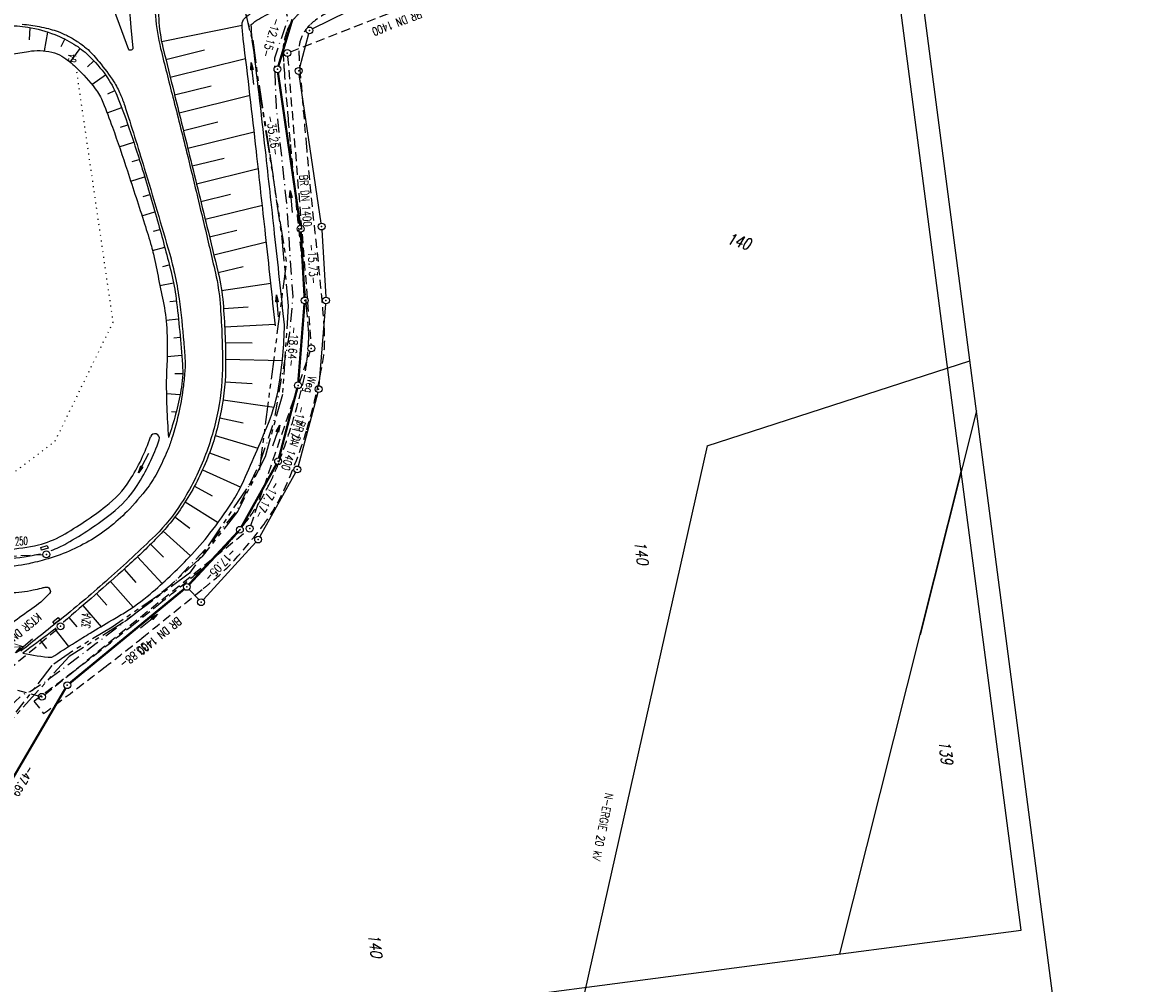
# Model space of a CAD drawing. Extents: x 446005 to 446745, y 447032 to 448234.
# Tile 97 of 127: x 446497 to 446745, y 447280 to 447490. Entities that reach past the tile are written whole.
import ezdxf
from ezdxf.enums import TextEntityAlignment as Align

# ---------------------------------------------------------------- set-up
doc = ezdxf.new("R2010")
doc.units = 0
doc.header["$LTSCALE"] = 2
doc.header["$MEASUREMENT"] = 0
for name, pattern in [('AUSGEZOGEN', [0]), ('BAB-FM2', [2.6, 1.5, -0.5, 0.1, -0.5]), ('GESTRICH-X2', [1.5, 1, -0.5]), ('PHANTOMX2', [5, 2.5, -0.5, 0.5, -0.5, 0.5, -0.5]), ('PUNKTX2_STR', [0.6, 0.1, -0.5])]:
    doc.linetypes.add(name, pattern=pattern)
doc.layers.get('0').update_dxf_attribs({"linetype": 'AUSGEZOGEN'})
for name, color, linetype in [('200-ABSTAND', 8, 'AUSGEZOGEN'), ('200-FLSTNR', 8, 'AUSGEZOGEN'), ('200-GRENZL', 8, 'AUSGEZOGEN'), ('200-GRENZL-BAB', 7, 'AUSGEZOGEN'), ('200-GRENZP', 8, 'AUSGEZOGEN'), ('200-GRENZP-BAB', 7, 'AUSGEZOGEN'), ('200a-FLSTNR', 8, 'AUSGEZOGEN'), ('200a-GRENZL', 8, 'AUSGEZOGEN'), ('201-FLSTNR', 8, 'AUSGEZOGEN'), ('201-GRENZL-BAB', 7, 'AUSGEZOGEN'), ('ANMERKUNG', 7, 'CONTINUOUS'), ('BAB_FM', 5, 'BAB-FM2'), ('BOESCHG', 250, 'AUSGEZOGEN'), ('DURCHL', 200, 'GESTRICH-X2'), ('FBRTOP', 250, 'AUSGEZOGEN'), ('KANAL', 7, 'GESTRICH-X2'), ('Lichtwellenleiter COLT', 46, 'PHANTOMX2'), ('Lichtwellenleiter GLH', 46, 'PHANTOMX2'), ('MULDE', 250, 'AUSGEZOGEN'), ('NUTZUNG', 8, 'PUNKTX2_STR'), ('PFEIL', 7, 'CONTINUOUS'), ('PFEILTOP', 200, 'AUSGEZOGEN'), ('RAHMEN', 7, 'AUSGEZOGEN'), ('SCHSYMBOL', 200, 'AUSGEZOGEN'), ('STROMLTG', 4, 'AUSGEZOGEN'), ('TEXTO', 4, 'CONTINUOUS'), ('WEG', 250, 'GESTRICH-X2')]:
    doc.layers.add(name, color=color, linetype=linetype)
doc.styles.add('ROMANS', font='romans.shx', dxfattribs={"width": 0.8})

# ---------------------------------------------------------------- blocks, each defined once
blk = doc.blocks.new('GST')
at = {"color": 0}
blk.add_circle((0, 0), 0.75, dxfattribs=at)
blk.add_point((0, 0), dxfattribs=at)
blk = doc.blocks.new('13')
blk.add_lwpolyline([(0.76, 1.22), (-0.75, 1.22), (-0.75, 1.8), (0.76, 1.8)], close=True)
at = {"rotation": 180}
blk.add_blockref('GST', (0, 0), dxfattribs=at)
blk = doc.blocks.new('10')
blk.add_blockref('GST', (0, 0))
blk = doc.blocks.new('PFEIL2')
at = {"color": 0}
for p, q in [((0.88, 0), (-2.4, -0.01)), ((0.88, -0.27), (0.88, 0.28)), ((0.88, 0.28), (2.43, 0.01)), ((0.91, 0.27), (0.88, 0.26)), ((0.97, 0.26), (0.88, 0.25)), ((1.02, 0.25), (0.88, 0.23)), ((1.07, 0.24), (0.88, 0.21)), ((1.13, 0.23), (0.88, 0.19)), ((1.18, 0.22), (0.88, 0.17)), ((1.24, 0.21), (0.88, 0.15)), ((1.29, 0.21), (0.88, 0.14)), ((1.34, 0.2), (0.88, 0.12)), ((1.4, 0.19), (0.88, 0.1)), ((1.45, 0.18), (0.88, 0.08)), ((1.51, 0.17), (0.88, 0.06)), ((1.56, 0.16), (0.88, 0.04)), ((1.61, 0.15), (0.88, 0.02)), ((1.67, 0.14), (0.88, 0.01)), ((1.72, 0.13), (0.88, -0.01)), ((1.78, 0.12), (0.88, -0.03)), ((1.83, 0.11), (0.88, -0.05)), ((1.88, 0.1), (0.88, -0.07)), ((1.94, 0.09), (0.88, -0.09)), ((2.05, 0.08), (0.88, -0.12)), ((1.99, 0.08), (0.88, -0.11)), ((2.1, 0.07), (0.88, -0.14)), ((2.15, 0.06), (0.88, -0.16)), ((2.21, 0.05), (0.88, -0.18)), ((2.26, 0.04), (0.88, -0.2)), ((2.32, 0.03), (0.88, -0.22)), ((2.37, 0.02), (0.88, -0.23)), ((2.42, 0.01), (0.88, -0.25)), ((2.43, 0.01), (0.88, -0.27))]:
    blk.add_line(p, q, dxfattribs=at)

msp = doc.modelspace()

# ---------------------------------------------------------------- linework, layer by layer
msp.add_line((446744.56, 447108.75), (446597.44, 448234.17))
at = {"layer": '200-GRENZL'}
for p, q in [((446568.1, 447492.48), (446560.49, 447488.76)), ((446559.63, 447487.7), (446557.65, 447480.28)), ((446562.37, 447446.27), (446557.57, 447478.82)), ((446562.52, 447444.78), (446563.38, 447430.09)), ((446563.36, 447428.59), (446561.88, 447410.7)), ((446561.63, 447409.22), (446557.34, 447393.09)), ((446556.78, 447391.71), (446548.95, 447377.68)), ((446675.92, 447286.35), (446702.49, 447391.96)), ((446548.07, 447376.48), (446536.59, 447363.88)), ((446535.57, 447363.88), (446533.48, 447366.13))]:
    msp.add_line(p, q, dxfattribs=at)
at = {"layer": '200-GRENZL-BAB', "const_width": 0.5, "flags": 128}
for points in [[(446553.02, 447480.66), (446556.08, 447490.86)], [(446557.78, 447445.79), (446552.92, 447479.2)], [(446558.74, 447430.1), (446557.93, 447444.3)], [(446557.37, 447411.52), (446558.72, 447428.6)], [(446553.14, 447394.89), (446557.12, 447410.04)], [(446544.95, 447379.82), (446552.58, 447393.5)], [(446533.48, 447367.23), (446544.07, 447378.62)], [(446507.38, 447345.64), (446532.39, 447366.2)], [(446483.09, 447304.65), (446506.42, 447344.51)]]:
    msp.add_lwpolyline(points, dxfattribs=at)
at = {"layer": '200a-GRENZL'}
msp.add_line((446705.81, 447405.17), (446693.49, 447356.22), dxfattribs=at)
at = {"layer": '201-GRENZL-BAB', "const_width": 0.5, "flags": 128}
msp.add_lwpolyline([(446483.09, 447304.65), (446501.18, 447335.56)], dxfattribs=at)
at = {"layer": 'BAB_FM', "flags": 128}
msp.add_lwpolyline([(446549.93, 447509.46), (446555.1, 447490.88), (446552.13, 447482.4), (446552.5, 447471.83), (446554.83, 447450.03), (446556.14, 447430.14), (446555.46, 447422.25), (446551.9, 447402.49), (446549.03, 447393.98), (446544.04, 447383.63), (446537.49, 447375.41), (446530.11, 447367.57), (446519.79, 447359.34), (446513.16, 447354.3), (446506.06, 447348.92), (446501.73, 447345.73), (446498.68, 447343.72), (446496.9, 447343.05), (446484.46, 447330.96), (446479.06, 447329.05), (446485.36, 447314.28), (446480.79, 447302.55)], dxfattribs=at)
at = {"layer": 'BOESCHG'}
for p, q in [((446527.45, 447485.98), (446545.09, 447489.59)), ((446498.51, 447486.4), (446498.67, 447489.07)), ((446501.83, 447483.95), (446502.54, 447488.07)), ((446505.43, 447484.93), (446506.24, 447486.55)), ((446507.43, 447481.49), (446509.65, 447484.48)), ((446528.38, 447482.08), (446536.87, 447484.17)), ((446529.34, 447478.2), (446545.84, 447482.28)), ((446511.24, 447480.5), (446512.62, 447481.79)), ((446512.2, 447476.57), (446515.16, 447478.71)), ((446515.65, 447474.55), (446517.2, 447475.28)), ((446530.3, 447474.32), (446538.31, 447476.31)), ((446531.26, 447470.44), (446546.8, 447474.28)), ((446515.54, 447470.37), (446518.71, 447471.57)), ((446518.47, 447467.26), (446520.06, 447467.81)), ((446532.22, 447466.55), (446539.74, 447468.41)), ((446533.17, 447462.67), (446547.72, 447466.24)), ((446518.18, 447462.98), (446521.34, 447464.02)), ((446521.01, 447459.72), (446522.56, 447460.21)), ((446534.13, 447458.78), (446541.15, 447460.51)), ((446535.08, 447454.9), (446548.62, 447458.22)), ((446520.69, 447455.46), (446523.74, 447456.39)), ((446523.4, 447452.12), (446524.89, 447452.56)), ((446536.03, 447451.01), (446542.55, 447452.61)), ((446536.98, 447447.13), (446549.5, 447450.19)), ((446523.14, 447447.9), (446526, 447448.71)), ((446525.71, 447444.49), (446527.08, 447444.86)), ((446537.93, 447443.24), (446543.94, 447444.71)), ((446525.47, 447440.3), (446528.13, 447441)), ((446538.88, 447439.36), (446550.38, 447442.16)), ((446527.72, 447436.77), (446529.14, 447437.13)), ((446539.82, 447435.47), (446545.32, 447436.8)), ((446527.08, 447432.64), (446530.06, 447433.24)), ((446540.59, 447431.55), (446551.36, 447433.13)), ((446529.25, 447429.12), (446530.68, 447429.29)), ((446541, 447427.57), (446546.43, 447427.97)), ((446528.43, 447425.03), (446531.13, 447425.32)), ((446541.25, 447423.58), (446552.32, 447424.14)), ((446530.09, 447421.2), (446531.52, 447421.33)), ((446541.39, 447420.14), (446547.26, 447420.09)), ((446541.41, 447419.58), (446541.41, 447419.58)), ((446528.66, 447417.1), (446531.87, 447417.35)), ((446541.47, 447416.47), (446553.88, 447416.23)), ((446530.31, 447413.39), (446532.07, 447413.36)), ((446541.34, 447411.58), (446547.24, 447411.17)), ((446531.49, 447408.7), (446528.5, 447408.9)), ((446531.63, 447409.39), (446531.63, 447409.39)), ((446530.77, 447405.48), (446530.77, 447405.48)), ((446540.91, 447407.61), (446552.06, 447405.99)), ((446530.62, 447404.92), (446529.63, 447404.99)), ((446540.19, 447403.67), (446545.29, 447402.55)), ((446529.7, 447401.63), (446529.7, 447401.63)), ((446539.2, 447399.8), (446548.55, 447397.04)), ((446537.93, 447396), (446542.31, 447394.37)), ((446536.41, 447392.31), (446544.76, 447388.53)), ((446534.64, 447388.72), (446538.54, 447386.63)), ((446532.63, 447385.26), (446539.82, 447380.76)), ((446530.36, 447381.97), (446533.65, 447379.5)), ((446527.82, 447378.88), (446533.81, 447373.5)), ((446525.04, 447376.01), (446527.86, 447373.17)), ((446522.17, 447373.22), (446527.6, 447367.45)), ((446519.22, 447370.52), (446521.84, 447367.61)), ((446516.24, 447367.86), (446521.21, 447362.25)), ((446513.23, 447365.22), (446515.48, 447362.64)), ((446510.21, 447362.6), (446514.19, 447357.97)), ((446507.17, 447360), (446508.92, 447357.93)), ((446504.09, 447357.45), (446507.1, 447353.63)), ((446500.9, 447355.03), (446502.26, 447353.21)), ((446497.69, 447352.65), (446497.69, 447352.65))]:
    msp.add_line(p, q, dxfattribs=at)
for points in [[(446681.25, 447554.44, 0.001859), (446610.09, 447531.92, 0.001608), (446587, 447524.44, 0.000113), (446543.9, 447510.31, 0.002248), (446541.73, 447509.59, 0.021365), (446537.06, 447507.78, 0.025569), (446533.31, 447505.91, 0.060948), (446531.68, 447504.71, 0.039438), (446529.59, 447502.39, 0.063396), (446528.02, 447499.72, 0.060249), (446527.12, 447496.59, 0.053535), (446526.81, 447491, 0.047061), (446527.73, 447484.71, 0.000784), (446530.18, 447474.79, -0.000609), (446533.33, 447462.02, -0.00026), (446537.37, 447445.56, -0.000421), (446539.84, 447435.39, -0.039051), (446540.9, 447428.84, -0.019499), (446541.47, 447415.58)], [(446439.03, 447467.23, -0.016268), (446450.28, 447472.06, -0.019482), (446457.66, 447474.62, -0.000427), (446464.2, 447476.6, -0.005093), (446464.76, 447476.76, -0.008611), (446465.63, 447476.99, -0.000727), (446476, 447479.49, -0.020847), (446498.3, 447483.86, -0.093514), (446503.41, 447483.69, -0.085317), (446505.64, 447482.77, -0.051655), (446508.76, 447480.32, -0.036824), (446512.92, 447475.66, -0.06793), (446514.61, 447472.72, -0.010601), (446516.68, 447467.27, -0.006099), (446519.96, 447457.7, -0.002148), (446523.71, 447446.12, -0.005105), (446525.22, 447441.23, -0.019997), (446525.66, 447439.46, -0.003254), (446527.91, 447428.48, -0.039781), (446528.6, 447422.58, -0.023644), (446528.49, 447412.6)], [(446503.41, 447351.27, -0.003336), (446508.59, 447354.58, -0.005458), (446511.8, 447356.55, -0.002211), (446516.52, 447359.36, 0.00376), (446519.3, 447361.02, 0.040418), (446524.93, 447365.1, 0.02387), (446533.49, 447373.16, 0.026321), (446538.04, 447378.4, 0.02177), (446542.9, 447385.24, 0.036006), (446545.05, 447389.16, 0.011085), (446550.82, 447402.47, 0.056136), (446553.14, 447410.7, 0.03594), (446554.35, 447423.98)], [(446541.47, 447415.58, -0.048432), (446540.5, 447405.17, -0.047185), (446537.5, 447394.87, -0.046479), (446532.49, 447385.05, -0.052869), (446526.48, 447377.45, -0.015637), (446519.65, 447370.91, -0.00815), (446505.98, 447358.99, -0.000336), (446505.9, 447358.93, -0.005881)], [(446504.4, 447357.7, -0.005355), (446503.14, 447356.72, -0.005881), (446497.08, 447352.2)]]:
    msp.add_lwpolyline(points, format="xyb", dxfattribs=at)
at = {"layer": 'BOESCHG', "flags": 128}
msp.add_lwpolyline([(446448.6, 447477.46, 0.004325), (446449.71, 447477.9, 0.011578), (446450.12, 447478.08, 0.040603), (446454.72, 447480.71, -0.073809), (446457.36, 447481.98, -0.015333), (446457.8, 447482.11, -0.001377), (446462.74, 447483.32, -0.011097), (446484, 447487.98, -0.025244), (446493.47, 447489.34, -0.06559), (446498.18, 447489.16, -0.05079), (446504.05, 447487.53, -0.045092), (446508.24, 447485.44, -0.051936), (446511.46, 447482.96, -0.048089), (446515.29, 447478.53, -0.057709), (446517.65, 447474.25, -0.013908), (446519.93, 447468.19, -0.008492), (446523.22, 447458.1, -0.006335), (446526.76, 447446.04, -0.007133), (446529.61, 447435.25, -0.030918), (446530.63, 447429.74, -0.012008), (446532.02, 447415.37, -0.065175), (446531.69, 447409.7, -0.034543), (446528.98, 447399.38)], format="xyb", dxfattribs=at)
at = {"layer": 'BOESCHG'}
for centre, radius, start, end in [((446661.87, 447410.85), 133.39, 179.2497, 184.9348), ((446505.26, 447385.67), 34.45, 256.2639, 266.9319)]:
    msp.add_arc(centre, radius, start, end, dxfattribs=at)
at = {"layer": 'DURCHL'}
for p, q in [((446555.66, 447483.75), (446650.72, 447520.87)), ((446555.03, 447482.75), (446560.16, 447419.59)), ((446546.97, 447380.12), (446559.97, 447418.16)), ((446501.84, 447343.09), (446546.16, 447378.97)), ((446397.53, 447371.03), (446500.53, 447342.81))]:
    msp.add_line(p, q, dxfattribs=at)
at = {"layer": 'FBRTOP'}
for points in [[(446363.33, 447740.45, 0.000002), (446366.28, 447717.76, 0.000326)], [(446532.94, 447506.45, 0.043428), (446530.46, 447504.52, 0.061013), (446529.01, 447502.81, 0.038031), (446526.82, 447498.82, 0.074773), (446526.18, 447496.59, 0.053988), (446526.08, 447491.55, 0.037901), (446527.24, 447484.48, 0.003215), (446529.91, 447473.83, -0.002855), (446532.92, 447461.84, -0.001548), (446536.7, 447446.18, -0.002238), (446539.24, 447435.33, -0.036858), (446540.25, 447428.71, -0.018886), (446540.77, 447415.68, -0.047517), (446539.81, 447405.32, -0.04627), (446536.85, 447395.05, -0.047385), (446531.76, 447384.96, -0.059427), (446526.08, 447377.94, -0.011266), (446515.86, 447368.44, -0.011667), (446505.58, 447359.73, -0.002682), (446500.84, 447355.95, 0.003035), (446496.66, 447352.6, 0.016446)], [(446496.95, 447489.82, -0.020258), (446500.67, 447489.27, -0.015419), (446502.67, 447488.83, -0.018194), (446504.34, 447488.34, -0.03172), (446506.2, 447487.58, -0.025844), (446508.37, 447486.4, -0.02692), (446510.59, 447484.86, -0.037247), (446512.04, 447483.54, -0.012679), (446512.61, 447482.92, -0.005936), (446513.77, 447481.54, -0.025692), (446516.97, 447477.21, -0.045599), (446518.41, 447474.54, -0.022594), (446519.37, 447471.95, -0.004366), (446523.64, 447458.33, -0.003378), (446529.22, 447439.46, -0.015552), (446530.28, 447435.32, -0.021638), (446531.28, 447429.7, -0.012897), (446532.3, 447420.17, -0.003992), (446532.56, 447416.57, -0.012355), (446532.61, 447415.41, -0.024488), (446532.57, 447414.23, -0.008029), (446532.21, 447410.65, -0.025515), (446531.31, 447405.22, -0.021786), (446529.65, 447399, -0.025036), (446528.68, 447396.37, -0.014977), (446526.71, 447392.12, -0.046999), (446524.37, 447388.38, -0.030138), (446519.88, 447383.17, -0.069011), (446511.52, 447376.67, -0.066014), (446501.28, 447372.45, -0.007891), (446499.21, 447371.94, -0.009866), (446497.54, 447371.58, -0.056182), (446491.41, 447371.12, -0.038129)], [(446446.21, 447394.08, 0.058783), (446455.14, 447382, 0.023303), (446459.02, 447377.89, 0.043367), (446463.88, 447373.94, 0.033703), (446470.84, 447369.88, 0.045286), (446479.03, 447366.71, 0.054392), (446486.23, 447365.47, 0.0257), (446494.27, 447365.38, 0.040316), (446499.36, 447366, 0.0159), (446501.14, 447366.42, -0.034897), (446501.96, 447366.59, -0.024566)], [(446501.96, 447366.59, -0.024566), (446502.4, 447366.62, -0.066209), (446502.57, 447366.6, -0.167437), (446502.71, 447366.51, -0.059008), (446502.96, 447366.12, -0.057115), (446503.1, 447365.68, -0.157949), (446503.09, 447365.51, -0.064522), (446503.03, 447365.42, -0.013772), (446502.74, 447365.07, -0.06056), (446499.07, 447361.88, 0.027579), (446490.59, 447355.42, 0.01211), (446481.93, 447347.66, 0.015864), (446475.66, 447341.38, 0.043014), (446470.98, 447335.42, 0.035051), (446466.43, 447327.31, 0.033926), (446463.19, 447319.02, 0.060562), (446458.13, 447296.24, 0.071252)]]:
    msp.add_lwpolyline(points, format="xyb", dxfattribs=at)
msp.add_lwpolyline([(446521.15, 447484.56, -0.213179), (446521.07, 447484.33, -0.131141), (446520.75, 447484.13, -0.121268), (446520.41, 447484.11, -0.264028), (446520.28, 447484.21), (446518.76, 447488.31), (446516.99, 447493.07, -0.040632), (446516.82, 447493.68, -0.012845), (446516.49, 447495.65, -0.05245), (446516.44, 447497.12, -0.070387), (446516.66, 447498.2, -0.115565), (446517.05, 447498.78, -0.165199), (446517.49, 447498.98, -0.130422), (446517.97, 447498.91, -0.10421), (446518.46, 447498.56, -0.055738), (446519.02, 447497.8, -0.04484), (446519.51, 447496.73, -0.018896), (446520.15, 447494.68, -0.043766), (446520.32, 447493.77), (446520.74, 447489.07)], format="xyb", close=True, dxfattribs=at)
at = {"layer": 'KANAL'}
for p, q in [((446555.66, 447483.75), (446650.72, 447520.87)), ((446555.03, 447482.75), (446560.16, 447419.59)), ((446546.97, 447380.12), (446559.97, 447418.16)), ((446501.84, 447343.09), (446546.16, 447378.97)), ((446484.66, 447373), (446501.47, 447373.75)), ((446397.53, 447371.03), (446500.53, 447342.81)), ((446486.91, 447342.72), (446504.78, 447357.59))]:
    msp.add_line(p, q, dxfattribs=at)
at = {"layer": 'Lichtwellenleiter COLT'}
for p, q in [((446533.57, 447369.68), (446518.82, 447358.73)), ((446518.82, 447358.73), (446507.25, 447351.48)), ((446507.25, 447351.48), (446488.26, 447330.59))]:
    msp.add_line(p, q, dxfattribs=at)
at = {"layer": 'Lichtwellenleiter COLT', "flags": 128}
msp.add_lwpolyline([(446368.65, 448155.34), (446377.61, 448140.18), (446398.43, 448113.6), (446400.89, 448097.8), (446372.84, 448073.34), (446369.14, 448062.94), (446372.99, 448023.38), (446380.55, 447954.75), (446383.26, 447931.41), (446395.31, 447845.36), (446404.08, 447761.89), (446416.51, 447679.1), (446425.16, 447616.16), (446430.21, 447593.35), (446437.67, 447574.43), (446439.11, 447540.19), (446440.4, 447522.79), (446443.96, 447516.55), (446451.82, 447515.38), (446478.52, 447525.42), (446509.42, 447535.84), (446514.34, 447538.91), (446521.43, 447546.89), (446525.73, 447549.86), (446529.77, 447550.31), (446533.92, 447541.93), (446545.62, 447492.91), (446547.38, 447486.42), (446549.18, 447473.03), (446554.76, 447437.82), (446548.85, 447392.38), (446537.49, 447375.41), (446533.57, 447369.68)], dxfattribs=at)
at = {"layer": 'Lichtwellenleiter GLH'}
for p, q in [((446534.13, 447541.99), (446547.22, 447486.33)), ((446547.22, 447486.33), (446551.14, 447461.37)), ((446551.14, 447461.37), (446553.76, 447442.9)), ((446553.76, 447442.9), (446555.17, 447428.15)), ((446555.17, 447428.15), (446553.88, 447408.79)), ((446553.88, 447408.79), (446550.09, 447395.13)), ((446550.09, 447395.13), (446544.12, 447383.26)), ((446544.12, 447383.26), (446536.28, 447373.26)), ((446536.28, 447373.26), (446527.26, 447365.16)), ((446527.26, 447365.16), (446516.61, 447357.87)), ((446516.61, 447357.87), (446507.92, 447352.62)), ((446507.92, 447352.62), (446503.42, 447349.44)), ((446503.42, 447349.44), (446495.57, 447339.28))]:
    msp.add_line(p, q, dxfattribs=at)
at = {"layer": 'MULDE', "flags": 128}
msp.add_lwpolyline([(446554.35, 447423.98, 0.000544), (446552.19, 447443.96, 0.000594), (446550.18, 447462.27, 0.003034), (446547.31, 447486.75, -0.023171), (446547.08, 447489.7, -0.055275), (446548.75, 447490.92, -0.021194), (446552.39, 447492.84, -0.015469), (446557.61, 447495.1, -0.006798), (446569.36, 447499.6, -0.009891), (446577.52, 447502.41, -0.007907), (446587.61, 447505.49, 0.002478), (446620.01, 447515, 0.005903), (446628.08, 447517.51, 0.002522), (446646.82, 447523.7, 0.002522)], format="xyb", dxfattribs=at)
at = {"layer": 'MULDE'}
for points in [[(446552.36, 447423.77, 0.000544), (446550.21, 447443.75, 0.000594), (446548.19, 447462.05, 0.003034), (446545.33, 447486.5, -0.023825), (446545.08, 447489.72, -0.213973), (446545.65, 447491.1, -0.057491), (446547.75, 447492.66, -0.021194), (446551.54, 447494.65, -0.015469), (446556.87, 447496.96, -0.006798), (446568.68, 447501.48, -0.009891), (446576.91, 447504.31, -0.007907), (446587.06, 447507.41, 0.002423), (446618.72, 447516.7, 0.005903)], [(446438.08, 447474.02, 0.000632), (446438.66, 447469.86, 0.000282), (446440.86, 447454.3, -0.000627), (446441.84, 447447.32, -0.003286), (446442.48, 447442.48, 0.002208), (446443.41, 447435.3, 0.02314), (446444.66, 447428.46, 0.013079), (446447.75, 447416.47, 0.025968), (446451.29, 447406.17, 0.032159), (446455.07, 447398.28, 0.014795), (446456.18, 447396.42, 0.007794), (446458.5, 447392.92, 0.047805), (446463.51, 447386.95, 0.039781), (446470.72, 447380.89, 0.068576), (446477.1, 447377.55, 0.051661), (446486.5, 447375.23, 0.046454), (446493.6, 447374.9, 0.047435), (446500.48, 447375.88, 0.0703), (446505.7, 447377.95, 0.035455), (446515.26, 447384.33, 0.085088), (446520.42, 447389.95, 0.062268), (446525.02, 447399.51, 0.062268)], [(446503.28, 447374.64, 0.042575), (446506.69, 447376.21, 0.035455), (446516.49, 447382.74, 0.085088), (446522.1, 447388.87, 0.062268), (446526.91, 447398.88, 0.062268)], [(446485.03, 447373.43, 0.006147), (446486.22, 447373.25, 0.046454), (446493.69, 447372.9, 0.047362), (446500.94, 447373.94, 0.0703)]]:
    msp.add_lwpolyline(points, format="xyb", dxfattribs=at)
msp.add_arc((446525.96, 447399.2), 1, 341.4612, 161.4612, dxfattribs=at)
at = {"layer": 'NUTZUNG', "flags": 128}
msp.add_lwpolyline([(446440.43, 447467.88), (446447.58, 447435.28), (446467.78, 447406.09), (446478.3, 447391.68), (446487.05, 447385.64), (446504.1, 447398.51), (446516.85, 447424.63), (446508.76, 447480.32)], dxfattribs=at)
at = {"layer": 'RAHMEN'}
for p, q in [((446715.62, 447291.54), (446595.73, 448208.74)), ((446136.55, 447215.85), (446715.62, 447291.54))]:
    msp.add_line(p, q, dxfattribs=at)
at = {"layer": 'STROMLTG'}
for q in [(446704.37, 447416.15), (446610.49, 447235.64)]:
    msp.add_line((446646.88, 447397.55), q, dxfattribs=at)
at = {"layer": 'WEG'}
msp.add_lwpolyline([(446499.45, 447341.67), (446501.61, 447338.96)], dxfattribs=at)
for centre, radius, start, end in [((446565.85, 447483.29), 12.15, 133.2555, 145.6546), ((446569.78, 447479.43), 14.19, 113.2746, 133.943), ((446562.6, 447485.51), 8.21, 145.6546, 160.7501), ((446565.64, 447483.72), 8.23, 133.943, 157.3662), ((446571.01, 447482.57), 17.12, 160.7501, 169.887), ((446564.71, 447484.11), 7.22, 157.3662, 182.4077), ((446562.55, 447484.08), 8.52, 169.887, 182.8529), ((446784.66, 447495.15), 230.91, 182.8529, 183.4585), ((446661.74, 447488.19), 104.34, 182.4077, 184.5092), ((446642.81, 447486.58), 88.8, 183.4585, 184.4349), ((448441.75, 447626.1), 1893.15, 184.43495, 184.75591), ((448444.25, 447628.76), 1892.38, 184.50921, 185.00262), ((447104.2, 447514.82), 550.97, 184.7559, 185.3509), ((447261.4, 447529.55), 708.86, 185.35087, 186.0664), ((447469.43, 447543.43), 913.83, 185.00262, 186.64977), ((443796.44, 447161.3), 2775.61, 5.7048, 6.0664), ((446274.97, 447404.17), 288.72, 3.7192, 6.6498), ((445498.97, 447331.38), 1064.61, 5.18446, 5.7048), ((446284.55, 447402.66), 275.8, 4.1621, 5.1845), ((446543.12, 447421.48), 16.55, 356.8636, 4.1621), ((446532.27, 447420.9), 30.88, 350.008, 3.7192), ((446486.12, 447424.6), 73.63, 353.4051, 356.8636), ((446515.57, 447421.2), 43.99, 346.6233, 353.4051), ((446438.39, 447437.44), 126.2, 343.2385, 350.008), ((446421.55, 447443.55), 140.62, 342.8318, 346.6233), ((446424.25, 447442.72), 137.8, 339.2743, 342.8318), ((446460.97, 447430.64), 102.62, 335.3101, 343.2385), ((446506.14, 447411.74), 50.25, 333.3816, 339.2743), ((446496.63, 447416.5), 60.89, 329.1167, 333.3816), ((446515.92, 447405.38), 42.14, 322.9232, 335.3101), ((446511.74, 447407.46), 43.28, 324.0575, 329.1167), ((446478.74, 447431.38), 84.03, 320.361, 324.0575), ((446462.82, 447445.5), 108.7, 317.7987, 322.9232), ((446508.31, 447406.89), 45.64, 315.3445, 320.361), ((446430.11, 447484.16), 155.57, 313.7945, 315.3445), ((446145.48, 447844.78), 614.51, 309.36633, 309.53354), ((446523.52, 447386.73), 20.59, 309.5335, 313.7945), ((446510.34, 447402.41), 44.55, 309.7903, 317.7987), ((445083.43, 449153.66), 2300.07, 308.86813, 309.11021), ((446369.1, 447572.22), 261.95, 309.1102, 309.3663), ((446408.44, 447524.76), 203.77, 308.9424, 309.7903), ((442359.98, 452534.48), 6644.84, 308.793885, 308.942369), ((445668.71, 448427.48), 1367.39, 308.55415, 308.86813), ((446502.3, 447381.55), 29.91, 308.1479, 308.5542), ((403179.31, 502538.34), 70166.58, 308.1395346, 308.1479217), ((446229.65, 447720.53), 468.4, 307.502, 308.7939), ((446300.72, 447621.64), 343.24, 307.0896, 308.1395), ((445815.05, 448260.81), 1149.42, 306.67725, 307.50196), ((445962.75, 448068.69), 903.65, 306.44253, 307.0896)]:
    msp.add_arc(centre, radius, start, end, dxfattribs=at)

# ---------------------------------------------------------------- block references
at = {"layer": '200-GRENZP', "rotation": 277.4472801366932}
for p in [(446559.82, 447488.43), (446557.46, 447479.56), (446562.48, 447445.53), (446563.42, 447429.34), (446561.82, 447409.95), (446557.15, 447392.37), (446548.58, 447377.03), (446536.08, 447363.33)]:
    msp.add_blockref('GST', p, dxfattribs=at)
at = {"layer": '200-GRENZP-BAB', "rotation": 277.4472801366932}
for p in [(446552.81, 447479.94), (446557.89, 447445.05), (446558.78, 447429.35), (446557.31, 447410.77), (446552.95, 447394.16), (446544.58, 447379.17), (446532.97, 447366.68), (446506.8, 447345.16)]:
    msp.add_blockref('GST', p, dxfattribs=at)
at = {"layer": 'PFEIL'}
for p, rotation in [((446555.81, 447450.99), 94.65620000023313), ((446552.52, 447399.76), 71.10549999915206), ((446524.68, 447359.16), 38.98289999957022), ((446497.35, 447353.79), 219.7345000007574)]:
    msp.add_blockref('PFEIL2', p, dxfattribs=dict(at, rotation=rotation))
at = {"layer": 'PFEILTOP'}
for p, rotation in [((446547.32, 447478.97), 95.48850158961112), ((446552.76, 447428.16), 93.99263312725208), ((446523.52, 447393.78), 241.8642089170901)]:
    msp.add_blockref('PFEIL2', p, dxfattribs=dict(at, rotation=rotation))
at = {"layer": 'SCHSYMBOL'}
for name, p, rotation in [('10', (446554.96, 447483.49), 277.4164), ('10', (446560.22, 447418.86), 277.4164), ('10', (446546.73, 447379.43), 277.4164), ('13', (446502.23, 447373.78), 17.32610199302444), ('13', (446505.33, 447358.06), 37.85297798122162), ('10', (446501.26, 447342.63), 277.4164)]:
    msp.add_blockref(name, p, dxfattribs=dict(at, rotation=rotation))

# ---------------------------------------------------------------- texts
at = {"layer": '200-ABSTAND', "char_height": 1.8, "attachment_point": 5, "style": 'ROMANS'}
for s, insert, rotation in [('-12.15-', (446551.51, 447486.83), 253.3569), ('-35.26-', (446551.9, 447465.45), 278.2842), ('-15.73-', (446560.56, 447437.33), 273.2425), ('-18.64-', (446556.22, 447419.24), 265.476), ('-17.17-', (446557.18, 447401.93), 255.2927), ('-17.17-', (446550.61, 447385.63), 240.8217), ('-17.05-', (446540.37, 447371.44), 227.0915), ('-33.88-', (446522.05, 447352.21), 219.4322), ('-47.69-', (446496.69, 447323.45), 239.66)]:
    msp.add_mtext(s, dxfattribs=dict(at, insert=insert, rotation=rotation))
at = {"layer": '200-FLSTNR', "style": 'ROMANS', "oblique": 15, "width": 0.8}
for s, p in [('140', (446630.92, 447376.58)), ('139', (446697.55, 447332.88))]:
    msp.add_text(s, height=2.5, rotation=277.4473, dxfattribs=at).set_placement(p)
at = {"layer": '200a-FLSTNR', "style": 'ROMANS', "oblique": 15, "width": 0.8}
msp.add_text('140', height=2.5, rotation=343.3333, dxfattribs=at).set_placement((446650.95, 447441.85))
at = {"layer": '201-FLSTNR', "style": 'ROMANS', "oblique": 15, "width": 0.8}
msp.add_text('140', height=2.5, rotation=277.4163, dxfattribs=at).set_placement((446572.65, 447290.63))
at = {"layer": 'ANMERKUNG', "style": 'ROMANS', "oblique": 7, "width": 0.5}
for s, p in [('64', (446508.76, 447481.32)), ('32\\A', (446511.8, 447357.55)), ('V', (446497.08, 447353.2))]:
    msp.add_text(s, height=1.8, rotation=90, dxfattribs=at).set_placement(p)
at = {"layer": 'STROMLTG', "style": 'ROMANS', "width": 0.8}
msp.add_text('N-ERGIE 20 kV', height=1.8, rotation=258.9646, dxfattribs=at).set_placement((446624.58, 447321.7))
at = {"layer": 'TEXTO', "style": 'ROMANS'}
for s, rotation, width, p in [('BR DN 1400', 201.3255, 0.75, (446578.65, 447490.94)), ('BR DN 1400', 274.6562, 0.75, (446558.07, 447451.12)), ('BR DN 1400', 251.1055, 0.75, (446555.46, 447397.91)), ('KMZR DN 250', 2.5452, 0.6, (446493.06, 447375.65)), ('KTSR DN 100', 219.7345, 0.75, (446495.43, 447357.14)), ('BR DN 1400', 218.9829, 0.75, (446526.43, 447356.62))]:
    msp.add_text(s, height=1.8, rotation=rotation, dxfattribs=dict(at, width=width)).set_placement(p, align=Align.CENTER)
at = {"layer": 'WEG', "style": 'ROMANS', "width": 0.8}
msp.add_text('Weg', height=1.8, rotation=257.1632, dxfattribs=at).set_placement((446559.57, 447412.95))

doc.saveas('drawing.dxf')
